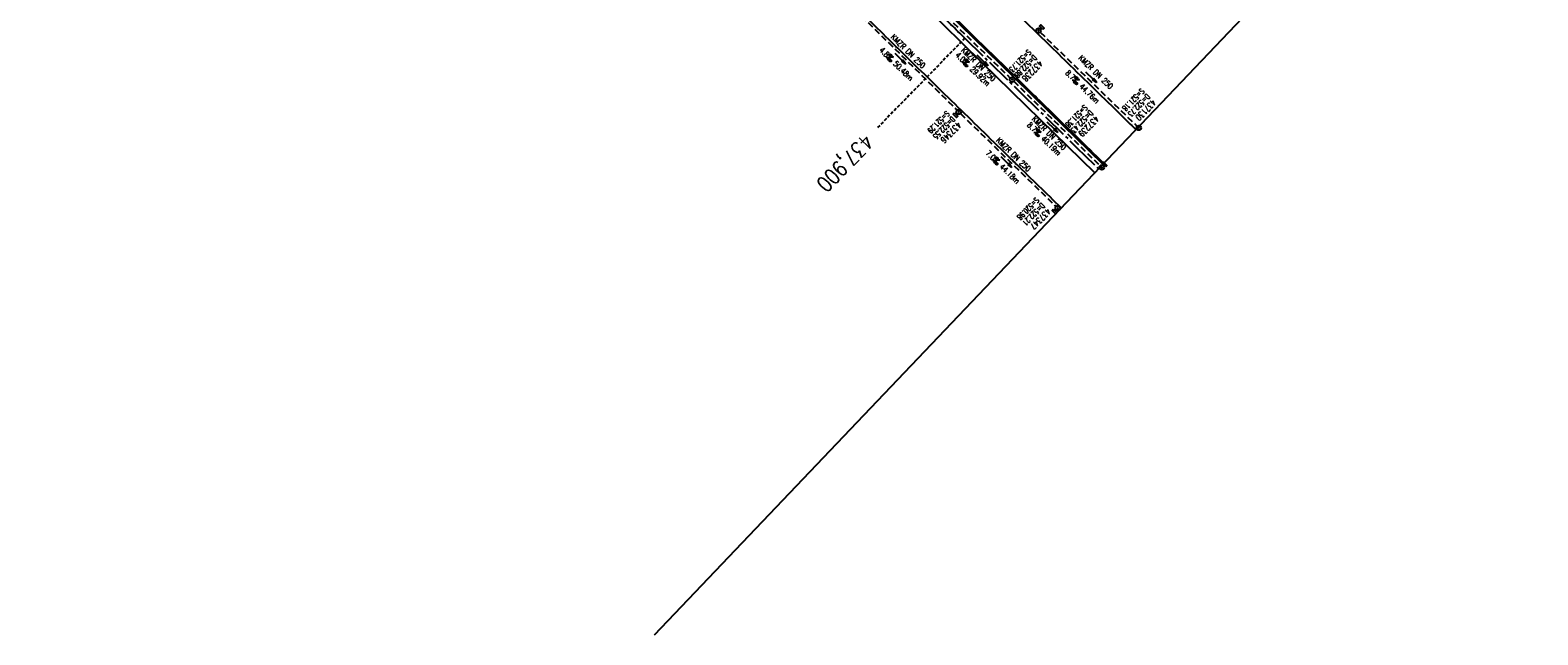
# Model space of a CAD drawing. Extents: x 454519 to 459636, y 422856 to 428936.
# Tile 6 of 82: x 459153 to 459636, y 422856 to 423049. Entities that reach past the tile are written whole.
import ezdxf
from ezdxf.enums import TextEntityAlignment as Align

# ---------------------------------------------------------------- set-up
doc = ezdxf.new("R2010")
doc.units = 0
doc.header["$LTSCALE"] = 2
doc.header["$MEASUREMENT"] = 0
for name, pattern in [('ACHSE', [5.5, 4, -0.5, 0.5, -0.5]), ('GESTRICH-X2', [1.5, 1, -0.5]), ('GESTRICHELT', [0.75, 0.5, -0.25])]:
    doc.linetypes.add(name, pattern=pattern)
doc.layers.get('0').update_dxf_attribs({"linetype": 'CONTINUOUS'})
for name, color, linetype in [('ACHSETOP', 1, 'ACHSE'), ('FBR', 8, 'CONTINUOUS'), ('HEKTOM', 1, 'GESTRICHELT'), ('KANAL', 7, 'GESTRICH-X2'), ('PFEIL', 7, 'CONTINUOUS'), ('RINNE', 8, 'CONTINUOUS'), ('SCHACHTNR', 6, 'CONTINUOUS'), ('SCHSYMBOL', 7, 'CONTINUOUS'), ('TEXTO', 4, 'CONTINUOUS'), ('TEXTU', 4, 'CONTINUOUS')]:
    doc.layers.add(name, color=color, linetype=linetype)
doc.styles.add('ROMANS', font='romans.shx', dxfattribs={"width": 0.8})

# ---------------------------------------------------------------- blocks, each defined once
blk = doc.blocks.new('PROM')
blk.add_line((1.57, 1.82), (0.02, 0.02))
for centre, radius in [((0.32, 1.51), 0.317), ((0.94, 0.29), 0.283), ((1.64, 0.29), 0.283)]:
    blk.add_circle(centre, radius)
blk.add_arc((0.99, 2.68), 1.03, 239.1414, 303.3549)
blk = doc.blocks.new('PFEIL2')
at = {"color": 0}
for p, q in [((0.88, 0), (-2.4, -0.01)), ((0.88, -0.27), (0.88, 0.28)), ((0.88, 0.28), (2.43, 0.01)), ((0.91, 0.27), (0.88, 0.26)), ((0.97, 0.26), (0.88, 0.25)), ((1.02, 0.25), (0.88, 0.23)), ((1.07, 0.24), (0.88, 0.21)), ((1.13, 0.23), (0.88, 0.19)), ((1.18, 0.22), (0.88, 0.17)), ((1.24, 0.21), (0.88, 0.15)), ((1.29, 0.21), (0.88, 0.14)), ((1.34, 0.2), (0.88, 0.12)), ((1.4, 0.19), (0.88, 0.1)), ((1.45, 0.18), (0.88, 0.08)), ((1.51, 0.17), (0.88, 0.06)), ((1.56, 0.16), (0.88, 0.04)), ((1.61, 0.15), (0.88, 0.02)), ((1.67, 0.14), (0.88, 0.01)), ((1.72, 0.13), (0.88, -0.01)), ((1.78, 0.12), (0.88, -0.03)), ((1.83, 0.11), (0.88, -0.05)), ((1.88, 0.1), (0.88, -0.07)), ((1.94, 0.09), (0.88, -0.09)), ((2.05, 0.08), (0.88, -0.12)), ((1.99, 0.08), (0.88, -0.11)), ((2.1, 0.07), (0.88, -0.14)), ((2.15, 0.06), (0.88, -0.16)), ((2.21, 0.05), (0.88, -0.18)), ((2.26, 0.04), (0.88, -0.2)), ((2.32, 0.03), (0.88, -0.22)), ((2.37, 0.02), (0.88, -0.23)), ((2.42, 0.01), (0.88, -0.25)), ((2.43, 0.01), (0.88, -0.27))]:
    blk.add_line(p, q, dxfattribs=at)
blk = doc.blocks.new('GST')
at = {"color": 0}
blk.add_circle((0, 0), 0.75, dxfattribs=at)
blk.add_point((0, 0), dxfattribs=at)
blk = doc.blocks.new('13')
blk.add_lwpolyline([(0.76, 1.22), (-0.75, 1.22), (-0.75, 1.8), (0.76, 1.8)], close=True)
at = {"rotation": 180}
blk.add_blockref('GST', (0, 0), dxfattribs=at)
blk = doc.blocks.new('10')
blk.add_blockref('GST', (0, 0))
blk = doc.blocks.new('17')
blk.add_lwpolyline([(-0.76, -1.22), (0.75, -1.22), (0.75, -1.8), (-0.76, -1.8)], close=True)
blk.add_blockref('GST', (0, 0))

msp = doc.modelspace()

# ---------------------------------------------------------------- linework, layer by layer
at = {"linetype": 'Continuous'}
msp.add_line((459353.2, 422855.6), (459636.06, 423152.4), dxfattribs=at)
at = {"layer": 'ACHSETOP'}
for points in [[(458545.06, 423823.21, -0.000003), (458553.06, 423813.61, -0.000003), (458561.07, 423804.01, -0.000006), (458569.08, 423794.41, 0.000006), (458577.08, 423784.81, 0.000004), (458581.72, 423779.26, 0.000001), (458590.82, 423768.34)], [(459066.39, 423362.4, 0.000005), (459076.78, 423355.45, -0.000002), (459087.16, 423348.49)], [(459434.7, 423063.96, 0.000014), (459443.64, 423055.23, -0.000014), (459452.58, 423046.49), (459470.47, 423029.03), (459488.36, 423011.57), (459495.34, 423004.75)]]:
    msp.add_lwpolyline(points, format="xyb", dxfattribs=at)
at = {"layer": 'FBR'}
for points in [[(459428.55, 423094.2, 0.000005), (459437.2, 423085.75, -0.000049)], [(459462.8, 423060.73, 0.000057), (459471.34, 423052.39, 0.000063), (459479.1, 423044.82, 0.000011), (459486.23, 423037.86, 0.000008), (459495.18, 423029.13, 0.000043), (459503.81, 423020.71, -0.000009), (459507.3, 423017.3, -0.000172)], [(459483.41, 422992.23, -0.000064), (459469.18, 423006.08, -0.000302), (459466.15, 423009.03, -0.000176), (459457.78, 423017.2, 0.000103), (459449.41, 423025.38, 0.000067), (459440.79, 423033.79, -0.000257), (459432.17, 423042.2, -0.000119), (459429.93, 423044.39, -0.000019), (459415.82, 423058.19, -0.000114)]]:
    msp.add_lwpolyline(points, format="xyb", dxfattribs=at)
at = {"layer": 'FBR', "flags": 128}
for points in [[(459294.62, 423191.28), (459298.52, 423188), (459316.69, 423172.33), (459334.72, 423156.52), (459352.11, 423140.8), (459369.23, 423124.96), (459382.55, 423112.25), (459401.22, 423094.25), (459420.71, 423075.16), (459439.4, 423056.93), (459457.93, 423038.86), (459476.83, 423020.41)], [(459476.83, 423020.41), (459494.13, 423003.48)]]:
    msp.add_lwpolyline(points, dxfattribs=at)
at = {"layer": 'HEKTOM'}
msp.add_line((459452.59, 423046.5), (459424.62, 423017.88), dxfattribs=at)
at = {"layer": 'KANAL'}
for p, q in [((459415.19, 423057.81), (459450.09, 423023.47)), ((459446.69, 423053.5), (459467.12, 423033.75)), ((459476.69, 423048.38), (459507.75, 423018.28)), ((459468.22, 423032.72), (459495.87, 423005.69)), ((459451.16, 423022.41), (459481.75, 422992.66))]:
    msp.add_line(p, q, dxfattribs=at)
at = {"layer": 'RINNE'}
for p, q in [((459453.25, 423048.65), (459453.79, 423048.68)), ((459454.21, 423047.71), (459454.75, 423047.75)), ((459455.17, 423046.77), (459455.71, 423046.81)), ((459456.14, 423045.84), (459456.67, 423045.88)), ((459457.1, 423044.9), (459457.63, 423044.94)), ((459458.06, 423043.97), (459458.59, 423044)), ((459459.02, 423043.03), (459459.56, 423043.07)), ((459459.98, 423042.09), (459460.52, 423042.13)), ((459460.94, 423041.16), (459461.48, 423041.2)), ((459461.9, 423040.22), (459462.44, 423040.26)), ((459462.86, 423039.29), (459463.4, 423039.32)), ((459463.82, 423038.35), (459464.36, 423038.39)), ((459464.78, 423037.41), (459465.32, 423037.45)), ((459465.74, 423036.48), (459466.28, 423036.52)), ((459466.7, 423035.54), (459467.24, 423035.58)), ((459467.66, 423034.61), (459467.97, 423034.63)), ((459469.58, 423032.73), (459470.11, 423032.77)), ((459470.54, 423031.8), (459471.07, 423031.83)), ((459471.49, 423030.86), (459472.03, 423030.9)), ((459472.45, 423029.93), (459472.98, 423029.96)), ((459473.41, 423028.99), (459473.94, 423029.03)), ((459474.36, 423028.05), (459474.9, 423028.09)), ((459475.32, 423027.12), (459475.86, 423027.15)), ((459476.28, 423026.18), (459476.81, 423026.22)), ((459477.24, 423025.24), (459477.77, 423025.28)), ((459478.19, 423024.31), (459478.73, 423024.34)), ((459479.15, 423023.37), (459479.69, 423023.41)), ((459480.11, 423022.44), (459480.65, 423022.47)), ((459481.07, 423021.5), (459481.6, 423021.54)), ((459482.03, 423020.56), (459482.56, 423020.6)), ((459482.99, 423019.63), (459483.52, 423019.66)), ((459483.95, 423018.69), (459484.48, 423018.73)), ((459484.91, 423017.76), (459485.44, 423017.79)), ((459485.87, 423016.82), (459486.4, 423016.86)), ((459486.83, 423015.88), (459487.36, 423015.92)), ((459487.79, 423014.95), (459488.32, 423014.98)), ((459488.75, 423014.01), (459489.28, 423014.05)), ((459489.71, 423013.08), (459490.24, 423013.11)), ((459490.67, 423012.14), (459491.2, 423012.18)), ((459491.63, 423011.2), (459492.16, 423011.24)), ((459492.59, 423010.27), (459493.12, 423010.3)), ((459493.55, 423009.33), (459494.08, 423009.37)), ((459494.5, 423008.39), (459495.04, 423008.43)), ((459495.46, 423007.46), (459496, 423007.5)), ((459496.42, 423006.52), (459496.73, 423006.54))]:
    msp.add_line(p, q, dxfattribs=at)
at = {"layer": 'RINNE', "flags": 128}
msp.add_lwpolyline([(459496.74, 423006.22), (459479.77, 423022.77), (459468.36, 423033.92), (459446.94, 423054.8), (459428.89, 423072.46), (459411.18, 423089.74), (459392.87, 423107.61), (459392.86, 423107.62)], dxfattribs=at)
at = {"layer": 'RINNE'}
for points in [[(459468.09, 423034.75, 0.000515), (459457.93, 423044.65, -0.000474), (459447.74, 423054.58, -0.000344)], [(459496.85, 423006.66, 0.000189), (459488.71, 423014.6, -0.000197), (459480.05, 423023.06, -0.000352), (459474.34, 423028.63, 0.000181), (459469.16, 423033.7, 0.000543)]]:
    msp.add_lwpolyline(points, format="xyb", dxfattribs=at)
at = {"layer": 'SCHSYMBOL'}
for points in [[(459468.88, 423033.41), (459467.81, 423034.46), (459468.21, 423034.88), (459469.29, 423033.83)], [(459497.66, 423005.35), (459496.59, 423006.4), (459497, 423006.81), (459498.07, 423005.76)]]:
    msp.add_lwpolyline(points, close=True, dxfattribs=at)

# ---------------------------------------------------------------- block references
at = {"layer": 'PFEIL'}
for p, rotation in [((459431.93, 423039.92), 315.4767), ((459458.26, 423039.36), 316.0033), ((459493.04, 423033.99), 315.9143000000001), ((459480.62, 423018), 315.6725), ((459465.9, 423006.84), 315.7777)]:
    msp.add_blockref('PFEIL2', p, dxfattribs=dict(at, rotation=rotation))
at = {"layer": 'SCHSYMBOL'}
for name, p, rotation in [('13', (459476.13, 423048.91), 315.6862999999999), ('GST', (459467.68, 423033.23), 135.6862999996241), ('17', (459450.63, 423022.93), 315.6862999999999), ('10', (459508.28, 423017.77), 315.6862999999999), ('GST', (459496.42, 423005.15), 135.6862999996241), ('17', (459482.29, 422992.12), 315.6862999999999)]:
    msp.add_blockref(name, p, dxfattribs=dict(at, rotation=rotation))
at = {"layer": 'TEXTU'}
for p, rotation in [((459427.34, 423040.23), 315.4767), ((459451.71, 423038.62), 316.0033), ((459486.91, 423032.91), 315.9143000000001), ((459474.65, 423016.25), 315.6725), ((459461.41, 423007.25), 315.7777)]:
    msp.add_blockref('PROM', p, dxfattribs=dict(at, rotation=rotation))

# ---------------------------------------------------------------- texts
at = {"layer": 'HEKTOM', "style": 'ROMANS', "width": 0.8}
msp.add_text('437,900', height=5, rotation=225.6863, dxfattribs=at).set_placement((459420.25, 423016.26))
at = {"layer": 'SCHACHTNR', "style": 'ROMANS'}
for s, height, width, p in [('S=521.73', 1.8, 0.6, (459472.75, 423043.06)), ('D=522.88', 1.8, 0.6, (459474.53, 423041.31)), ('437238', 2, 0.7, (459476.31, 423039.56)), ('S=521.18', 1.8, 0.6, (459508.97, 423030.59)), ('D=522.73', 1.8, 0.6, (459510.78, 423028.84)), ('S=521.29', 1.8, 0.6, (459446.59, 423023.38)), ('S=521.38', 1.8, 0.6, (459490.76, 423025.32)), ('D=522.43', 1.8, 0.6, (459492.55, 423023.6)), ('437130', 2, 0.7, (459512.56, 423027.09)), ('D=522.55', 1.8, 0.6, (459448.38, 423021.62)), ('437346', 2, 0.7, (459450.19, 423019.88)), ('437239', 2, 0.7, (459494.33, 423021.85)), ('S=520.98', 1.8, 0.6, (459475.27, 422995.72)), ('D=522.21', 1.8, 0.6, (459477.06, 422993.97)), ('437347', 2, 0.7, (459478.87, 422992.22))]:
    msp.add_text(s, height=height, rotation=225.6863, dxfattribs=dict(at, width=width)).set_placement(p)
at = {"layer": 'TEXTO', "style": 'ROMANS', "width": 0.75}
for rotation, p in [(315.4767, (459433.78, 423041.68)), (316.0033, (459456.3, 423037.49)), (315.9143, (459493.86, 423035.01)), (315.6725, (459478.9, 423015.48)), (315.7777, (459467.54, 423008.63))]:
    msp.add_text('KMZR DN 250', height=1.8, rotation=rotation, dxfattribs=at).set_placement(p, align=Align.CENTER)
at = {"layer": 'TEXTU', "style": 'ROMANS', "width": 0.75}
for s, rotation, p in [('4.8', 315.4767, (459425.03, 423042.5)), ('4.0', 316.0033, (459449.38, 423040.85)), ('50.48m', 315.4767, (459429.47, 423038.12)), ('29.92m', 316.0033, (459454.07, 423036.35)), ('8.7', 315.9143, (459484.59, 423035.16)), ('44.76m', 315.9143, (459489.06, 423030.81)), ('8.7', 315.6725, (459472.34, 423018.51)), ('40.19m', 315.6725, (459476.81, 423014.14)), ('7.0', 315.7777, (459459.09, 423009.49)), ('44.18m', 315.7777, (459463.56, 423005.15))]:
    msp.add_text(s, height=1.8, rotation=rotation, dxfattribs=at).set_placement(p)

doc.saveas('drawing.dxf')
